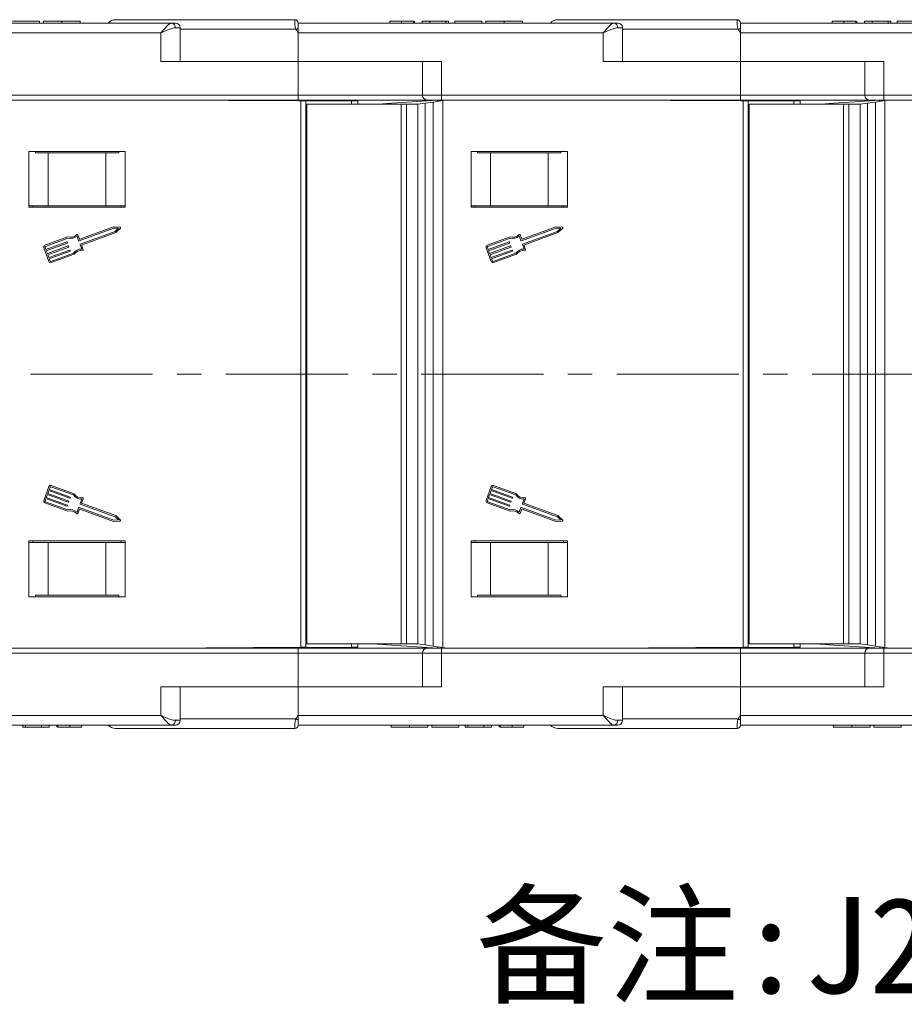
# Model space of a CAD drawing. Header units: millimetres. Extents: x 2471 to 3393, y -390 to 262.
# Tile 16 of 49: x 3135 to 3227, y -264 to -162. Entities that reach past the tile are written whole.
import ezdxf

# ---------------------------------------------------------------- set-up
doc = ezdxf.new("R2010")
doc.units = ezdxf.units.MM
doc.linetypes.add('CENTERX2', pattern=[20.32, 12.7, -2.54, 2.54, -2.54])
doc.styles.add('样式 1', font='仿宋_GB2312.ttf', dxfattribs={"width": 0.8, "height": 6})

msp = doc.modelspace()

# ---------------------------------------------------------------- linework, layer by layer
at = {"color": 7, "linetype": 'Continuous', "lineweight": 15}
for p, q in [((3117.806, -162.131), (3150.656, -162.131)), ((3136.921, -161.931), (3134.101, -161.931)), ((3136.921, -161.931), (3136.921, -162.131)), ((3137.331, -161.931), (3137.331, -162.131)), ((3139.234, -161.931), (3139.234, -162.131)), ((3141.126, -161.931), (3141.126, -162.131)), ((3144.806, -161.781), (3163.456, -161.781)), ((3150.656, -162.131), (3151.038, -162.131)), ((3151.029, -162.631), (3151.538, -162.631)), ((3151.538, -166.131), (3151.538, -162.631)), ((3163.456, -161.781), (3163.456, -161.781)), ((3163.806, -162.131), (3163.806, -162.656)), ((3163.806, -162.131), (3196.656, -162.131)), ((3163.806, -162.656), (3163.806, -163.131)), ((3173.331, -161.931), (3173.331, -162.131)), ((3174.567, -161.931), (3174.567, -162.131)), ((3175.808, -161.931), (3175.808, -162.131)), ((3175.896, -161.931), (3175.896, -162.131)), ((3176.716, -161.931), (3176.716, -162.131)), ((3177.485, -161.931), (3176.716, -161.931)), ((3177.485, -161.931), (3177.485, -162.131)), ((3179.178, -161.931), (3177.485, -161.931)), ((3179.178, -161.931), (3179.178, -162.131)), ((3179.434, -161.931), (3179.178, -161.931)), ((3179.434, -161.931), (3179.434, -162.131)), ((3180.101, -161.931), (3180.101, -162.131)), ((3182.921, -161.931), (3180.101, -161.931)), ((3182.921, -161.931), (3182.921, -162.131)), ((3183.331, -161.931), (3183.331, -162.131)), ((3185.234, -161.931), (3185.234, -162.131)), ((3187.126, -161.931), (3187.126, -162.131)), ((3190.806, -161.781), (3209.456, -161.781)), ((3196.656, -162.131), (3197.038, -162.131)), ((3197.029, -162.631), (3197.538, -162.631)), ((3197.538, -166.131), (3197.538, -162.631)), ((3209.456, -161.781), (3209.456, -161.781)), ((3209.806, -162.131), (3209.806, -162.656)), ((3209.806, -162.131), (3242.656, -162.131)), ((3209.806, -162.656), (3209.806, -163.131)), ((3219.331, -161.931), (3219.331, -162.131)), ((3220.567, -161.931), (3220.567, -162.131)), ((3221.808, -161.931), (3221.808, -162.131)), ((3221.896, -161.931), (3221.896, -162.131)), ((3222.716, -161.931), (3222.716, -162.131)), ((3223.485, -161.931), (3222.716, -161.931)), ((3223.485, -161.931), (3223.485, -162.131)), ((3225.178, -161.931), (3223.485, -161.931)), ((3225.178, -161.931), (3225.178, -162.131)), ((3225.434, -161.931), (3225.178, -161.931)), ((3225.434, -161.931), (3225.434, -162.131)), ((3226.101, -161.931), (3226.101, -162.131)), ((3228.921, -161.931), (3226.101, -161.931)), ((3149.538, -163.131), (3117.806, -163.131)), ((3149.538, -166.131), (3149.538, -163.131)), ((3163.571, -162.781), (3151.538, -162.781)), ((3163.806, -163.131), (3163.806, -166.131)), ((3195.538, -163.131), (3163.806, -163.131)), ((3195.538, -166.131), (3195.538, -163.131)), ((3209.571, -162.781), (3197.538, -162.781)), ((3241.538, -163.131), (3209.806, -163.131)), ((3209.806, -163.131), (3209.806, -166.131)), ((3149.538, -166.131), (3163.806, -166.131)), ((3178.726, -166.131), (3163.806, -166.131)), ((3163.806, -166.131), (3163.806, -169.631)), ((3176.726, -166.131), (3176.726, -169.631)), ((3178.726, -166.131), (3178.726, -169.631)), ((3195.538, -166.131), (3209.806, -166.131)), ((3224.726, -166.131), (3209.806, -166.131)), ((3209.806, -166.131), (3209.806, -169.631)), ((3222.726, -166.131), (3222.726, -169.631)), ((3224.726, -166.131), (3224.726, -169.631)), ((3132.726, -169.631), (3163.806, -169.631)), ((3163.806, -169.631), (3163.806, -170.131)), ((3163.806, -169.631), (3176.726, -169.631)), ((3176.726, -169.631), (3178.726, -169.631)), ((3178.726, -169.631), (3209.806, -169.631)), ((3178.726, -169.631), (3178.726, -170.131)), ((3209.806, -169.631), (3209.806, -170.131)), ((3209.806, -169.631), (3222.726, -169.631)), ((3222.726, -169.631), (3224.726, -169.631)), ((3224.726, -169.631), (3255.806, -169.631)), ((3224.726, -169.631), (3224.726, -170.131)), ((3163.806, -170.131), (3132.726, -170.131)), ((3163.804, -170.201), (3149.306, -170.131)), ((3164.095, -170.228), (3149.306, -170.131)), ((3169.345, -170.228), (3163.804, -170.201)), ((3163.804, -170.226), (3163.804, -170.201)), ((3177.19, -170.131), (3163.806, -170.131)), ((3164.095, -198.631), (3164.095, -170.228)), ((3164.095, -170.228), (3164.595, -170.231)), ((3164.595, -170.231), (3164.595, -198.631)), ((3164.71, -170.581), (3164.71, -198.631)), ((3164.71, -170.581), (3174.511, -170.581)), ((3169.345, -170.228), (3170.003, -170.231)), ((3169.345, -170.581), (3169.345, -170.228)), ((3170.003, -170.231), (3170.003, -170.581)), ((3171.763, -170.581), (3172.039, -170.562)), ((3172.208, -170.55), (3172.039, -170.562)), ((3172.039, -170.562), (3172.039, -170.581)), ((3172.979, -170.497), (3172.208, -170.55)), ((3172.208, -170.581), (3172.208, -170.55)), ((3178.306, -170.131), (3172.979, -170.497)), ((3172.979, -170.497), (3172.979, -170.581)), ((3174.511, -170.581), (3174.511, -198.631)), ((3174.511, -170.581), (3175.071, -170.581)), ((3175.071, -170.581), (3175.071, -198.631)), ((3175.071, -170.581), (3176.239, -170.581)), ((3176.239, -170.581), (3177.027, -170.465)), ((3176.239, -170.581), (3176.239, -198.631)), ((3177.027, -170.465), (3177.849, -170.345)), ((3177.027, -170.465), (3177.027, -198.631)), ((3178.726, -170.131), (3177.226, -170.131)), ((3177.849, -170.345), (3178.834, -170.2)), ((3177.849, -198.631), (3177.849, -170.345)), ((3178.306, -170.278), (3178.306, -170.131)), ((3209.806, -170.131), (3178.726, -170.131)), ((3179.306, -170.131), (3178.834, -170.2)), ((3178.834, -170.2), (3178.834, -198.631)), ((3209.804, -170.201), (3195.306, -170.131)), ((3210.095, -170.228), (3195.306, -170.131)), ((3215.345, -170.228), (3209.804, -170.201)), ((3209.804, -170.226), (3209.804, -170.201)), ((3223.19, -170.131), (3209.806, -170.131)), ((3210.095, -198.631), (3210.095, -170.228)), ((3210.095, -170.228), (3210.595, -170.231)), ((3210.595, -170.231), (3210.595, -198.631)), ((3210.71, -170.581), (3210.71, -198.631)), ((3210.71, -170.581), (3220.511, -170.581)), ((3215.345, -170.228), (3216.003, -170.231)), ((3215.345, -170.581), (3215.345, -170.228)), ((3216.003, -170.231), (3216.003, -170.581)), ((3217.763, -170.581), (3218.039, -170.562)), ((3218.208, -170.55), (3218.039, -170.562)), ((3218.039, -170.562), (3218.039, -170.581)), ((3218.979, -170.497), (3218.208, -170.55)), ((3218.208, -170.581), (3218.208, -170.55)), ((3224.306, -170.131), (3218.979, -170.497)), ((3218.979, -170.497), (3218.979, -170.581)), ((3220.511, -170.581), (3220.511, -198.631)), ((3220.511, -170.581), (3221.071, -170.581)), ((3221.071, -170.581), (3221.071, -198.631)), ((3221.071, -170.581), (3222.239, -170.581)), ((3222.239, -170.581), (3223.027, -170.465)), ((3222.239, -170.581), (3222.239, -198.631)), ((3223.027, -170.465), (3223.849, -170.345)), ((3223.027, -170.465), (3223.027, -198.631)), ((3224.726, -170.131), (3223.226, -170.131)), ((3223.849, -170.345), (3224.834, -170.2)), ((3223.849, -198.631), (3223.849, -170.345)), ((3224.306, -170.278), (3224.306, -170.131)), ((3255.806, -170.131), (3224.726, -170.131)), ((3225.306, -170.131), (3224.834, -170.2)), ((3224.834, -170.2), (3224.834, -198.631)), ((3145.806, -175.481), (3135.806, -175.481)), ((3135.806, -175.481), (3135.806, -181.281)), ((3136.472, -175.631), (3136.472, -175.481)), ((3137.806, -175.631), (3136.472, -175.631)), ((3137.806, -181.131), (3137.806, -175.631)), ((3143.806, -175.631), (3137.806, -175.631)), ((3143.806, -181.131), (3143.806, -175.631)), ((3145.139, -175.631), (3143.806, -175.631)), ((3145.139, -175.481), (3145.139, -175.631)), ((3145.806, -181.281), (3145.806, -175.481)), ((3191.806, -175.481), (3181.806, -175.481)), ((3181.806, -175.481), (3181.806, -181.281)), ((3182.472, -175.631), (3182.472, -175.481)), ((3183.806, -175.631), (3182.472, -175.631)), ((3183.806, -181.131), (3183.806, -175.631)), ((3189.806, -175.631), (3183.806, -175.631)), ((3189.806, -181.131), (3189.806, -175.631)), ((3191.139, -175.631), (3189.806, -175.631)), ((3191.139, -175.481), (3191.139, -175.631)), ((3191.806, -181.281), (3191.806, -175.481)), ((3137.806, -181.131), (3135.806, -181.131)), ((3136.206, -181.131), (3136.206, -181.281)), ((3143.806, -181.131), (3137.806, -181.131)), ((3145.806, -181.131), (3143.806, -181.131)), ((3145.406, -181.131), (3145.406, -181.281)), ((3183.806, -181.131), (3181.806, -181.131)), ((3182.206, -181.131), (3182.206, -181.281)), ((3189.806, -181.131), (3183.806, -181.131)), ((3191.806, -181.131), (3189.806, -181.131)), ((3191.406, -181.131), (3191.406, -181.281)), ((3135.806, -181.281), (3145.806, -181.281)), ((3181.806, -181.281), (3191.806, -181.281)), ((3141.051, -184.581), (3140.893, -184.147)), ((3144.629, -183.443), (3141.016, -184.763)), ((3144.609, -183.315), (3141.092, -184.6)), ((3141.148, -185.123), (3144.76, -183.803)), ((3141.281, -185.21), (3144.828, -183.914)), ((3145.274, -183.349), (3144.609, -183.315)), ((3145.118, -183.469), (3144.629, -183.443)), ((3144.76, -183.803), (3145.118, -183.469)), ((3144.828, -183.914), (3145.315, -183.459)), ((3187.051, -184.581), (3186.893, -184.147)), ((3190.629, -183.443), (3187.016, -184.763)), ((3190.609, -183.315), (3187.092, -184.6)), ((3187.148, -185.123), (3190.76, -183.803)), ((3187.281, -185.21), (3190.828, -183.914)), ((3191.274, -183.349), (3190.609, -183.315)), ((3191.118, -183.469), (3190.629, -183.443)), ((3190.76, -183.803), (3191.118, -183.469)), ((3190.828, -183.914), (3191.315, -183.459)), ((3139.852, -184.373), (3137.474, -185.242)), ((3139.858, -184.507), (3137.518, -185.362)), ((3137.567, -185.684), (3139.741, -184.889)), ((3139.785, -185.009), (3137.611, -185.804)), ((3139.782, -184.909), (3139.804, -184.968)), ((3140.975, -184.744), (3140.806, -184.281)), ((3141.298, -185.628), (3141.129, -185.164)), ((3141.451, -185.674), (3141.281, -185.21)), ((3185.852, -184.373), (3183.474, -185.242)), ((3185.858, -184.507), (3183.518, -185.362)), ((3183.567, -185.684), (3185.741, -184.889)), ((3185.785, -185.009), (3183.611, -185.804)), ((3185.782, -184.909), (3185.804, -184.968)), ((3186.975, -184.744), (3186.806, -184.281)), ((3187.298, -185.628), (3187.129, -185.164)), ((3187.451, -185.674), (3187.281, -185.21)), ((3137.36, -185.488), (3137.886, -186.927)), ((3137.48, -185.444), (3137.567, -185.684)), ((3137.611, -185.804), (3137.721, -186.103)), ((3137.721, -186.103), (3139.894, -185.309)), ((3139.938, -185.429), (3137.764, -186.223)), ((3137.764, -186.223), (3137.874, -186.523)), ((3137.874, -186.523), (3140.048, -185.729)), ((3140.091, -185.849), (3137.918, -186.643)), ((3138.087, -186.921), (3140.428, -186.066)), ((3138.131, -187.041), (3140.509, -186.172)), ((3139.935, -185.328), (3139.957, -185.388)), ((3140.088, -185.748), (3140.11, -185.808)), ((3183.36, -185.488), (3183.886, -186.927)), ((3183.48, -185.444), (3183.567, -185.684)), ((3183.611, -185.804), (3183.721, -186.103)), ((3183.721, -186.103), (3185.894, -185.309)), ((3185.938, -185.429), (3183.764, -186.223)), ((3183.764, -186.223), (3183.874, -186.523)), ((3183.874, -186.523), (3186.048, -185.729)), ((3186.091, -185.849), (3183.918, -186.643)), ((3184.087, -186.921), (3186.428, -186.066)), ((3184.131, -187.041), (3186.509, -186.172)), ((3185.935, -185.328), (3185.957, -185.388)), ((3186.088, -185.748), (3186.11, -185.808)), ((3137.918, -186.643), (3138.005, -186.883)), ((3183.918, -186.643), (3184.005, -186.883)), ((3164.095, -227.034), (3164.095, -198.631)), ((3164.595, -198.631), (3164.595, -227.031)), ((3164.71, -198.631), (3164.71, -226.681)), ((3174.511, -198.631), (3174.511, -226.681)), ((3175.071, -198.631), (3175.071, -226.681)), ((3176.239, -198.631), (3176.239, -226.681)), ((3177.027, -198.631), (3177.027, -226.796)), ((3177.849, -226.917), (3177.849, -198.631)), ((3178.834, -198.631), (3178.834, -227.062)), ((3210.095, -227.034), (3210.095, -198.631)), ((3210.595, -198.631), (3210.595, -227.031)), ((3210.71, -198.631), (3210.71, -226.681)), ((3220.511, -198.631), (3220.511, -226.681)), ((3221.071, -198.631), (3221.071, -226.681)), ((3222.239, -198.631), (3222.239, -226.681)), ((3223.027, -198.631), (3223.027, -226.796)), ((3223.849, -226.917), (3223.849, -198.631)), ((3224.834, -198.631), (3224.834, -227.062)), ((3137.886, -210.335), (3137.36, -211.774)), ((3137.874, -210.739), (3137.764, -211.038)), ((3140.048, -211.533), (3137.874, -210.739)), ((3138.005, -210.379), (3137.918, -210.619)), ((3137.918, -210.619), (3140.091, -211.413)), ((3140.428, -211.196), (3138.087, -210.341)), ((3140.509, -211.09), (3138.131, -210.221)), ((3183.886, -210.335), (3183.36, -211.774)), ((3183.874, -210.739), (3183.764, -211.038)), ((3186.048, -211.533), (3183.874, -210.739)), ((3184.005, -210.379), (3183.918, -210.619)), ((3183.918, -210.619), (3186.091, -211.413)), ((3186.428, -211.196), (3184.087, -210.341)), ((3186.509, -211.09), (3184.131, -210.221)), ((3137.567, -211.578), (3137.48, -211.818)), ((3137.518, -211.9), (3139.858, -212.755)), ((3139.741, -212.372), (3137.567, -211.578)), ((3137.721, -211.158), (3137.611, -211.458)), ((3137.611, -211.458), (3139.785, -212.252)), ((3139.894, -211.952), (3137.721, -211.158)), ((3137.764, -211.038), (3139.938, -211.833)), ((3139.957, -211.873), (3139.935, -211.933)), ((3140.11, -211.454), (3140.088, -211.514)), ((3141.129, -212.098), (3141.298, -211.634)), ((3141.281, -212.051), (3141.451, -211.588)), ((3183.567, -211.578), (3183.48, -211.818)), ((3183.518, -211.9), (3185.858, -212.755)), ((3185.741, -212.372), (3183.567, -211.578)), ((3183.721, -211.158), (3183.611, -211.458)), ((3183.611, -211.458), (3185.785, -212.252)), ((3185.894, -211.952), (3183.721, -211.158)), ((3183.764, -211.038), (3185.938, -211.833)), ((3185.957, -211.873), (3185.935, -211.933)), ((3186.11, -211.454), (3186.088, -211.514)), ((3187.129, -212.098), (3187.298, -211.634)), ((3187.281, -212.051), (3187.451, -211.588)), ((3137.474, -212.02), (3139.852, -212.889)), ((3139.804, -212.293), (3139.782, -212.353)), ((3140.806, -212.981), (3140.975, -212.517)), ((3140.893, -213.115), (3141.051, -212.681)), ((3141.016, -212.498), (3144.629, -213.818)), ((3141.092, -212.662), (3144.609, -213.947)), ((3144.76, -213.458), (3141.148, -212.138)), ((3144.828, -213.347), (3141.281, -212.051)), ((3183.474, -212.02), (3185.852, -212.889)), ((3185.804, -212.293), (3185.782, -212.353)), ((3186.806, -212.981), (3186.975, -212.517)), ((3186.893, -213.115), (3187.051, -212.681)), ((3187.016, -212.498), (3190.629, -213.818)), ((3187.092, -212.662), (3190.609, -213.947)), ((3190.76, -213.458), (3187.148, -212.138)), ((3190.828, -213.347), (3187.281, -212.051)), ((3144.609, -213.947), (3145.274, -213.913)), ((3144.629, -213.818), (3145.118, -213.793)), ((3145.118, -213.793), (3144.76, -213.458)), ((3145.315, -213.802), (3144.828, -213.347)), ((3190.609, -213.947), (3191.274, -213.913)), ((3190.629, -213.818), (3191.118, -213.793)), ((3191.118, -213.793), (3190.76, -213.458)), ((3191.315, -213.802), (3190.828, -213.347)), ((3145.806, -215.981), (3135.806, -215.981)), ((3135.806, -215.981), (3135.806, -221.781)), ((3136.206, -215.981), (3136.206, -216.131)), ((3145.406, -215.981), (3145.406, -216.131)), ((3145.806, -221.781), (3145.806, -215.981)), ((3191.806, -215.981), (3181.806, -215.981)), ((3181.806, -215.981), (3181.806, -221.781)), ((3182.206, -215.981), (3182.206, -216.131)), ((3191.406, -215.981), (3191.406, -216.131)), ((3191.806, -221.781), (3191.806, -215.981)), ((3137.806, -216.131), (3135.806, -216.131)), ((3137.806, -216.131), (3137.806, -221.631)), ((3143.806, -216.131), (3137.806, -216.131)), ((3143.806, -216.131), (3143.806, -221.631)), ((3145.806, -216.131), (3143.806, -216.131)), ((3183.806, -216.131), (3181.806, -216.131)), ((3183.806, -216.131), (3183.806, -221.631)), ((3189.806, -216.131), (3183.806, -216.131)), ((3189.806, -216.131), (3189.806, -221.631)), ((3191.806, -216.131), (3189.806, -216.131)), ((3135.806, -221.781), (3145.806, -221.781)), ((3136.472, -221.631), (3136.472, -221.781)), ((3137.806, -221.631), (3136.472, -221.631)), ((3143.806, -221.631), (3137.806, -221.631)), ((3145.139, -221.631), (3143.806, -221.631)), ((3145.139, -221.781), (3145.139, -221.631)), ((3181.806, -221.781), (3191.806, -221.781)), ((3182.472, -221.631), (3182.472, -221.781)), ((3183.806, -221.631), (3182.472, -221.631)), ((3189.806, -221.631), (3183.806, -221.631)), ((3191.139, -221.631), (3189.806, -221.631)), ((3191.139, -221.781), (3191.139, -221.631)), ((3163.806, -227.131), (3132.726, -227.131)), ((3149.306, -227.131), (3164.095, -227.034)), ((3149.306, -227.131), (3163.804, -227.061)), ((3163.804, -227.061), (3169.345, -227.034)), ((3163.804, -227.061), (3163.804, -227.036)), ((3163.806, -227.631), (3163.806, -227.131)), ((3177.19, -227.131), (3163.806, -227.131)), ((3164.595, -227.031), (3164.095, -227.034)), ((3174.511, -226.681), (3164.71, -226.681)), ((3169.345, -227.034), (3169.345, -226.681)), ((3170.003, -227.031), (3169.345, -227.034)), ((3170.003, -226.681), (3170.003, -227.031)), ((3172.039, -226.7), (3171.763, -226.681)), ((3172.039, -226.681), (3172.039, -226.7)), ((3172.039, -226.7), (3172.208, -226.711)), ((3172.208, -226.711), (3172.208, -226.681)), ((3172.208, -226.711), (3172.979, -226.764)), ((3172.979, -226.681), (3172.979, -226.764)), ((3172.979, -226.764), (3178.306, -227.131)), ((3175.071, -226.681), (3174.511, -226.681)), ((3176.239, -226.681), (3175.071, -226.681)), ((3177.027, -226.796), (3176.239, -226.681)), ((3177.849, -226.917), (3177.027, -226.796)), ((3178.726, -227.131), (3177.226, -227.131)), ((3178.834, -227.062), (3177.849, -226.917)), ((3178.306, -227.131), (3178.306, -226.984)), ((3209.806, -227.131), (3178.726, -227.131)), ((3178.726, -227.631), (3178.726, -227.131)), ((3178.834, -227.062), (3179.306, -227.131)), ((3195.306, -227.131), (3210.095, -227.034)), ((3195.306, -227.131), (3209.804, -227.061)), ((3209.804, -227.061), (3215.345, -227.034)), ((3209.804, -227.061), (3209.804, -227.036)), ((3223.19, -227.131), (3209.806, -227.131)), ((3209.806, -227.631), (3209.806, -227.131)), ((3210.595, -227.031), (3210.095, -227.034)), ((3220.511, -226.681), (3210.71, -226.681)), ((3215.345, -227.034), (3215.345, -226.681)), ((3216.003, -227.031), (3215.345, -227.034)), ((3216.003, -226.681), (3216.003, -227.031)), ((3218.039, -226.7), (3217.763, -226.681)), ((3218.039, -226.681), (3218.039, -226.7)), ((3218.039, -226.7), (3218.208, -226.711)), ((3218.208, -226.711), (3218.208, -226.681)), ((3218.208, -226.711), (3218.979, -226.764)), ((3218.979, -226.681), (3218.979, -226.764)), ((3218.979, -226.764), (3224.306, -227.131)), ((3221.071, -226.681), (3220.511, -226.681)), ((3222.239, -226.681), (3221.071, -226.681)), ((3223.027, -226.796), (3222.239, -226.681)), ((3223.849, -226.917), (3223.027, -226.796)), ((3224.726, -227.131), (3223.226, -227.131)), ((3224.834, -227.062), (3223.849, -226.917)), ((3224.306, -227.131), (3224.306, -226.984)), ((3255.806, -227.131), (3224.726, -227.131)), ((3224.726, -227.631), (3224.726, -227.131)), ((3224.834, -227.062), (3225.306, -227.131)), ((3132.726, -227.631), (3163.806, -227.631)), ((3163.806, -231.131), (3163.806, -227.631)), ((3163.806, -227.631), (3176.726, -227.631)), ((3176.726, -227.631), (3176.726, -231.131)), ((3176.726, -227.631), (3178.726, -227.631)), ((3178.726, -227.631), (3209.806, -227.631)), ((3178.726, -231.131), (3178.726, -227.631)), ((3209.806, -231.131), (3209.806, -227.631)), ((3209.806, -227.631), (3222.726, -227.631)), ((3222.726, -227.631), (3222.726, -231.131)), ((3222.726, -227.631), (3224.726, -227.631)), ((3224.726, -227.631), (3255.806, -227.631)), ((3224.726, -231.131), (3224.726, -227.631)), ((3149.538, -231.131), (3149.538, -234.131)), ((3149.538, -231.131), (3163.806, -231.131)), ((3151.538, -234.631), (3151.538, -231.131)), ((3163.806, -234.131), (3163.806, -231.131)), ((3178.726, -231.131), (3163.806, -231.131)), ((3195.538, -231.131), (3195.538, -234.131)), ((3195.538, -231.131), (3209.806, -231.131)), ((3197.538, -234.631), (3197.538, -231.131)), ((3209.806, -234.131), (3209.806, -231.131)), ((3224.726, -231.131), (3209.806, -231.131)), ((3149.538, -234.131), (3117.806, -234.131)), ((3195.538, -234.131), (3163.806, -234.131)), ((3163.806, -234.606), (3163.806, -234.131)), ((3241.538, -234.131), (3209.806, -234.131)), ((3209.806, -234.606), (3209.806, -234.131)), ((3117.806, -235.131), (3150.656, -235.131)), ((3135.178, -235.331), (3135.178, -235.131)), ((3135.178, -235.331), (3135.434, -235.331)), ((3135.434, -235.331), (3135.434, -235.131)), ((3135.434, -235.331), (3137.126, -235.331)), ((3137.126, -235.331), (3137.126, -235.131)), ((3137.126, -235.331), (3137.896, -235.331)), ((3137.896, -235.331), (3137.896, -235.131)), ((3138.716, -235.331), (3138.716, -235.131)), ((3138.803, -235.331), (3138.803, -235.131)), ((3140.045, -235.331), (3140.045, -235.131)), ((3141.28, -235.331), (3141.28, -235.131)), ((3150.656, -235.131), (3151.038, -235.131)), ((3151.029, -234.631), (3151.538, -234.631)), ((3163.571, -234.481), (3151.538, -234.481)), ((3163.806, -235.131), (3163.806, -234.606)), ((3163.806, -235.131), (3196.656, -235.131)), ((3173.485, -235.331), (3173.485, -235.131)), ((3175.377, -235.331), (3175.377, -235.131)), ((3177.28, -235.331), (3177.28, -235.131)), ((3177.69, -235.331), (3177.69, -235.131)), ((3177.69, -235.331), (3180.511, -235.331)), ((3180.511, -235.331), (3180.511, -235.131)), ((3181.178, -235.331), (3181.178, -235.131)), ((3181.178, -235.331), (3181.434, -235.331)), ((3181.434, -235.331), (3181.434, -235.131)), ((3181.434, -235.331), (3183.126, -235.331)), ((3183.126, -235.331), (3183.126, -235.131)), ((3183.126, -235.331), (3183.896, -235.331)), ((3183.896, -235.331), (3183.896, -235.131)), ((3184.716, -235.331), (3184.716, -235.131)), ((3184.803, -235.331), (3184.803, -235.131)), ((3186.045, -235.331), (3186.045, -235.131)), ((3187.28, -235.331), (3187.28, -235.131)), ((3196.656, -235.131), (3197.038, -235.131)), ((3197.029, -234.631), (3197.538, -234.631)), ((3209.571, -234.481), (3197.538, -234.481)), ((3209.806, -235.131), (3209.806, -234.606)), ((3209.806, -235.131), (3242.656, -235.131)), ((3219.485, -235.331), (3219.485, -235.131)), ((3221.377, -235.331), (3221.377, -235.131)), ((3223.28, -235.331), (3223.28, -235.131)), ((3223.69, -235.331), (3223.69, -235.131)), ((3223.69, -235.331), (3226.511, -235.331)), ((3226.511, -235.331), (3226.511, -235.131)), ((3144.806, -235.481), (3163.456, -235.481)), ((3163.456, -235.481), (3163.456, -235.481)), ((3190.806, -235.481), (3209.456, -235.481)), ((3209.456, -235.481), (3209.456, -235.481))]:
    msp.add_line(p, q, dxfattribs=at)
at = {"color": 1, "linetype": 'CENTERX2', "lineweight": 13}
msp.add_line((3311.23, -198.631), (2760.568, -198.631), dxfattribs=at)
at = {"color": 7, "linetype": 'Continuous', "lineweight": 15}
for centre, radius, start, end in [((3144.806, -162.781), 1, 90, 139.4584), ((3150.581, -162.575), 0.451, 352.91865, 80.4798), ((3151.038, -162.631), 0.5, 0, 90), ((3163.456, -162.131), 0.35, 0.00166, 90.00559), ((3163.456, -162.131), 0.35, 0, 90), ((3184.911, -202.677), 45.245, 117.80537, 118.14247), ((3190.806, -162.781), 1, 90, 139.4584), ((3196.581, -162.575), 0.451, 352.91865, 80.4798), ((3197.038, -162.631), 0.5, 0, 90), ((3209.456, -162.131), 0.35, 0.00166, 90.00559), ((3209.456, -162.131), 0.35, 0, 90), ((3230.911, -202.677), 45.245, 117.80537, 118.14247), ((3177.226, -169.631), 0.5, 180, 270), ((3223.226, -169.631), 0.5, 180, 270), ((3140.109, -183.46), 0.949, 254.2528, 315.58546), ((3140.833, -184.169), 0.0638, 20.07046, 135.58546), ((3145.271, -183.413), 0.0638, 313.09192, 87.049), ((3186.109, -183.46), 0.949, 254.2528, 315.58546), ((3186.833, -184.169), 0.0638, 20.07046, 135.58546), ((3191.271, -183.413), 0.0638, 313.09192, 87.049), ((3137.54, -185.422), 0.192, 110.07046, 200.07046), ((3139.752, -184.919), 0.0319, 20.07046, 110.07046), ((3139.774, -184.979), 0.0319, 290.07046, 20.07046), ((3140.109, -183.46), 1.076, 256.51116, 310.30711), ((3141.005, -184.733), 0.0319, 200.07046, 290.07046), ((3141.081, -184.57), 0.0319, 200.07046, 290.07046), ((3141.158, -185.153), 0.0319, 110.07046, 200.07046), ((3183.54, -185.422), 0.192, 110.07046, 200.07046), ((3185.752, -184.919), 0.0319, 20.07046, 110.07046), ((3185.774, -184.979), 0.0319, 290.07046, 20.07046), ((3186.109, -183.46), 1.076, 256.51116, 310.30711), ((3187.005, -184.733), 0.0319, 200.07046, 290.07046), ((3187.081, -184.57), 0.0319, 200.07046, 290.07046), ((3187.158, -185.153), 0.0319, 110.07046, 200.07046), ((3137.54, -185.422), 0.0638, 110.07046, 200.07046), ((3139.905, -185.339), 0.0319, 20.07046, 110.07046), ((3139.927, -185.399), 0.0319, 290.07046, 20.07046), ((3140.058, -185.759), 0.0319, 20.07046, 110.07046), ((3140.08, -185.819), 0.0319, 290.07046, 20.07046), ((3141.295, -186.704), 1.076, 89.8338, 143.62975), ((3141.295, -186.704), 0.949, 84.55545, 145.88812), ((3141.391, -185.696), 0.0638, 264.55545, 20.07046), ((3183.54, -185.422), 0.0638, 110.07046, 200.07046), ((3185.905, -185.339), 0.0319, 20.07046, 110.07046), ((3185.927, -185.399), 0.0319, 290.07046, 20.07046), ((3186.058, -185.759), 0.0319, 20.07046, 110.07046), ((3186.08, -185.819), 0.0319, 290.07046, 20.07046), ((3187.295, -186.704), 1.076, 89.8338, 143.62975), ((3187.295, -186.704), 0.949, 84.55545, 145.88812), ((3187.391, -185.696), 0.0638, 264.55545, 20.07046), ((3138.065, -186.861), 0.192, 200.07046, 290.07046), ((3138.065, -186.861), 0.0638, 200.07046, 290.07046), ((3184.065, -186.861), 0.192, 200.07046, 290.07046), ((3184.065, -186.861), 0.0638, 200.07046, 290.07046), ((3138.065, -210.401), 0.192, 69.92954, 159.92954), ((3138.065, -210.401), 0.0638, 69.92954, 159.92954), ((3184.065, -210.401), 0.192, 69.92954, 159.92954), ((3184.065, -210.401), 0.0638, 69.92954, 159.92954), ((3137.54, -211.84), 0.192, 159.92954, 249.92954), ((3137.54, -211.84), 0.0638, 159.92954, 249.92954), ((3139.927, -211.862), 0.0319, 339.92954, 69.92954), ((3140.058, -211.503), 0.0319, 249.92954, 339.92954), ((3140.08, -211.443), 0.0319, 339.92954, 69.92954), ((3141.295, -210.558), 1.076, 216.37025, 270.1662), ((3141.295, -210.558), 0.949, 214.11188, 275.44455), ((3141.391, -211.566), 0.0638, 339.92954, 95.44455), ((3183.54, -211.84), 0.192, 159.92954, 249.92954), ((3183.54, -211.84), 0.0638, 159.92954, 249.92954), ((3185.927, -211.862), 0.0319, 339.92954, 69.92954), ((3186.058, -211.503), 0.0319, 249.92954, 339.92954), ((3186.08, -211.443), 0.0319, 339.92954, 69.92954), ((3187.295, -210.558), 1.076, 216.37025, 270.1662), ((3187.295, -210.558), 0.949, 214.11188, 275.44455), ((3187.391, -211.566), 0.0638, 339.92954, 95.44455), ((3139.752, -212.342), 0.0319, 249.92954, 339.92954), ((3139.774, -212.282), 0.0319, 339.92954, 69.92954), ((3140.109, -213.802), 0.949, 44.41454, 105.7472), ((3140.109, -213.802), 1.076, 49.69289, 103.48884), ((3139.905, -211.922), 0.0319, 249.92954, 339.92954), ((3141.005, -212.528), 0.0319, 69.92954, 159.92954), ((3141.081, -212.692), 0.0319, 69.92954, 159.92954), ((3141.158, -212.109), 0.0319, 159.92954, 249.92954), ((3185.752, -212.342), 0.0319, 249.92954, 339.92954), ((3185.774, -212.282), 0.0319, 339.92954, 69.92954), ((3186.109, -213.802), 0.949, 44.41454, 105.7472), ((3186.109, -213.802), 1.076, 49.69289, 103.48884), ((3185.905, -211.922), 0.0319, 249.92954, 339.92954), ((3187.005, -212.528), 0.0319, 69.92954, 159.92954), ((3187.081, -212.692), 0.0319, 69.92954, 159.92954), ((3187.158, -212.109), 0.0319, 159.92954, 249.92954), ((3140.833, -213.093), 0.0638, 224.41454, 339.92954), ((3145.271, -213.849), 0.0638, 272.951, 46.90808), ((3186.833, -213.093), 0.0638, 224.41454, 339.92954), ((3191.271, -213.849), 0.0638, 272.951, 46.90808), ((3177.226, -227.631), 0.5, 90, 180), ((3223.226, -227.631), 0.5, 90, 180), ((3144.806, -234.481), 1, 220.5416, 270), ((3150.581, -234.686), 0.451, 279.5202, 7.08135), ((3151.038, -234.631), 0.5, 270, 0), ((3163.456, -235.131), 0.35, 269.99441, 359.99834), ((3163.456, -235.131), 0.35, 270, 0), ((3184.911, -194.584), 45.245, 241.85753, 242.19463), ((3190.806, -234.481), 1, 220.5416, 270), ((3196.581, -234.686), 0.451, 279.5202, 7.08135), ((3197.038, -234.631), 0.5, 270, 0), ((3209.456, -235.131), 0.35, 269.99441, 359.99834), ((3209.456, -235.131), 0.35, 270, 0), ((3230.911, -194.584), 45.245, 241.85753, 242.19463)]:
    msp.add_arc(centre, radius, start, end, dxfattribs=at)
for points, knots in [([(3139.234, -161.931), (3138.939, -161.931), (3138.348, -161.931), (3137.685, -161.931), (3137.37, -161.931), (3137.344, -161.931), (3137.331, -161.931)], [0, 0, 0, 0, 0.2799425, 0.558704, 0.7790449, 1, 1, 1, 1]), ([(3141.126, -161.931), (3141.107, -161.931), (3141.067, -161.931), (3140.601, -161.931), (3139.93, -161.931), (3139.467, -161.931), (3139.234, -161.931)], [0, 0, 0, 0, 0.280551, 0.5594882, 0.779434, 1, 1, 1, 1]), ([(3150.656, -162.131), (3150.628, -162.134), (3150.572, -162.14), (3150.466, -162.192), (3150.338, -162.283), (3150.221, -162.387), (3150.064, -162.54), (3149.91, -162.706), (3149.744, -162.894), (3149.665, -162.985), (3149.619, -163.037), (3149.593, -163.067), (3149.57, -163.093), (3149.556, -163.11), (3149.548, -163.12), (3149.542, -163.126), (3149.54, -163.129), (3149.538, -163.131)], [0, 0, 0, 0, 0.1010295, 0.2049461, 0.3371683, 0.4742971, 0.5161999, 0.7436507, 0.8530899, 0.914248, 0.9321698, 0.9601369, 0.976545, 0.9861936, 0.994698, 0.9959318, 1, 1, 1, 1]), ([(3149.538, -163.131), (3149.541, -163.13), (3149.552, -163.125), (3149.59, -163.108), (3149.635, -163.089), (3149.893, -162.977), (3150.289, -162.811), (3150.743, -162.656), (3150.95, -162.638), (3151.029, -162.631)], [0, 0, 0, 0, 0.0050875, 0.0203691, 0.0708073, 0.0890863, 0.5003107, 0.809226, 1, 1, 1, 1]), ([(3163.571, -162.781), (3163.559, -162.744), (3163.523, -162.632), (3163.486, -162.421), (3163.461, -162.168), (3163.453, -161.946), (3163.454, -161.806), (3163.455, -161.789), (3163.456, -161.781)], [0, 0, 0, 0, 0.07361036, 0.22528134, 0.41271887, 0.61605406, 0.82678302, 1, 1, 1, 1]), ([(3174.567, -161.931), (3174.372, -161.931), (3173.983, -161.931), (3173.538, -161.931), (3173.355, -161.931), (3173.339, -161.931), (3173.331, -161.931)], [0, 0, 0, 0, 0.2802457, 0.5584161, 0.7788266, 1, 1, 1, 1]), ([(3175.808, -161.931), (3175.745, -161.931), (3175.62, -161.931), (3175.179, -161.931), (3174.799, -161.931), (3174.567, -161.931)], [0, 0, 0, 0, 0.2801216, 0.5603549, 1, 1, 1, 1]), ([(3185.234, -161.931), (3184.939, -161.931), (3184.348, -161.931), (3183.685, -161.931), (3183.37, -161.931), (3183.344, -161.931), (3183.331, -161.931)], [0, 0, 0, 0, 0.2799425, 0.558704, 0.7790449, 1, 1, 1, 1]), ([(3187.126, -161.931), (3187.107, -161.931), (3187.067, -161.931), (3186.601, -161.931), (3185.93, -161.931), (3185.467, -161.931), (3185.234, -161.931)], [0, 0, 0, 0, 0.280551, 0.5594882, 0.779434, 1, 1, 1, 1]), ([(3196.656, -162.131), (3196.628, -162.134), (3196.572, -162.14), (3196.466, -162.192), (3196.338, -162.283), (3196.221, -162.387), (3196.064, -162.54), (3195.91, -162.706), (3195.744, -162.894), (3195.665, -162.985), (3195.619, -163.037), (3195.593, -163.067), (3195.57, -163.093), (3195.556, -163.11), (3195.548, -163.12), (3195.542, -163.126), (3195.54, -163.129), (3195.538, -163.131)], [0, 0, 0, 0, 0.1010295, 0.2049461, 0.3371683, 0.4742971, 0.5161999, 0.7436507, 0.8530899, 0.914248, 0.9321698, 0.9601369, 0.976545, 0.9861936, 0.994698, 0.9959318, 1, 1, 1, 1]), ([(3195.538, -163.131), (3195.541, -163.13), (3195.552, -163.125), (3195.59, -163.108), (3195.635, -163.089), (3195.893, -162.977), (3196.289, -162.811), (3196.743, -162.656), (3196.95, -162.638), (3197.029, -162.631)], [0, 0, 0, 0, 0.0050875, 0.0203691, 0.0708073, 0.0890863, 0.5003107, 0.809226, 1, 1, 1, 1]), ([(3209.571, -162.781), (3209.559, -162.744), (3209.523, -162.632), (3209.486, -162.421), (3209.461, -162.168), (3209.453, -161.946), (3209.454, -161.806), (3209.455, -161.789), (3209.456, -161.781)], [0, 0, 0, 0, 0.07361036, 0.22528134, 0.41271887, 0.61605406, 0.82678302, 1, 1, 1, 1]), ([(3220.567, -161.931), (3220.372, -161.931), (3219.983, -161.931), (3219.538, -161.931), (3219.355, -161.931), (3219.339, -161.931), (3219.331, -161.931)], [0, 0, 0, 0, 0.2802457, 0.5584161, 0.7788266, 1, 1, 1, 1]), ([(3221.808, -161.931), (3221.745, -161.931), (3221.62, -161.931), (3221.179, -161.931), (3220.799, -161.931), (3220.567, -161.931)], [0, 0, 0, 0, 0.2801216, 0.5603549, 1, 1, 1, 1]), ([(3163.806, -163.131), (3163.805, -163.129), (3163.736, -163.036), (3163.651, -162.923), (3163.583, -162.802), (3163.571, -162.781)], [0, 0, 0, 0, 0.0120871, 0.8246302, 1, 1, 1, 1]), ([(3209.806, -163.131), (3209.805, -163.129), (3209.736, -163.036), (3209.651, -162.923), (3209.583, -162.802), (3209.571, -162.781)], [0, 0, 0, 0, 0.0120871, 0.8246302, 1, 1, 1, 1]), ([(3149.538, -234.131), (3149.541, -234.132), (3149.552, -234.137), (3149.59, -234.153), (3149.635, -234.173), (3149.893, -234.284), (3150.289, -234.451), (3150.743, -234.606), (3150.95, -234.624), (3151.029, -234.631)], [0, 0, 0, 0, 0.00508751, 0.02036912, 0.07080725, 0.08908627, 0.50031067, 0.809226, 1, 1, 1, 1]), ([(3150.656, -235.131), (3150.628, -235.128), (3150.572, -235.121), (3150.466, -235.069), (3150.338, -234.978), (3150.221, -234.874), (3150.064, -234.721), (3149.91, -234.555), (3149.744, -234.368), (3149.665, -234.277), (3149.619, -234.225), (3149.593, -234.195), (3149.57, -234.168), (3149.556, -234.152), (3149.548, -234.142), (3149.542, -234.135), (3149.54, -234.133), (3149.538, -234.131)], [0, 0, 0, 0, 0.10102949, 0.20494614, 0.33716829, 0.47429709, 0.5161999, 0.74365074, 0.85308987, 0.91424801, 0.93216977, 0.96013693, 0.97654495, 0.98619361, 0.99469798, 0.99593178, 1, 1, 1, 1]), ([(3163.806, -234.131), (3163.805, -234.132), (3163.736, -234.225), (3163.651, -234.338), (3163.583, -234.459), (3163.571, -234.481)], [0, 0, 0, 0, 0.0120871, 0.8246302, 1, 1, 1, 1]), ([(3195.538, -234.131), (3195.541, -234.132), (3195.552, -234.137), (3195.59, -234.153), (3195.635, -234.173), (3195.893, -234.284), (3196.289, -234.451), (3196.743, -234.606), (3196.95, -234.624), (3197.029, -234.631)], [0, 0, 0, 0, 0.00508751, 0.02036912, 0.07080725, 0.08908627, 0.50031067, 0.809226, 1, 1, 1, 1]), ([(3196.656, -235.131), (3196.628, -235.128), (3196.572, -235.121), (3196.466, -235.069), (3196.338, -234.978), (3196.221, -234.874), (3196.064, -234.721), (3195.91, -234.555), (3195.744, -234.368), (3195.665, -234.277), (3195.619, -234.225), (3195.593, -234.195), (3195.57, -234.168), (3195.556, -234.152), (3195.548, -234.142), (3195.542, -234.135), (3195.54, -234.133), (3195.538, -234.131)], [0, 0, 0, 0, 0.10102949, 0.20494614, 0.33716829, 0.47429709, 0.5161999, 0.74365074, 0.85308987, 0.91424801, 0.93216977, 0.96013693, 0.97654495, 0.98619361, 0.99469798, 0.99593178, 1, 1, 1, 1]), ([(3209.806, -234.131), (3209.805, -234.132), (3209.736, -234.225), (3209.651, -234.338), (3209.583, -234.459), (3209.571, -234.481)], [0, 0, 0, 0, 0.0120871, 0.8246302, 1, 1, 1, 1]), ([(3138.803, -235.331), (3138.866, -235.331), (3138.992, -235.331), (3139.433, -235.331), (3139.813, -235.331), (3140.045, -235.331)], [0, 0, 0, 0, 0.28012164, 0.5603549, 1, 1, 1, 1]), ([(3140.045, -235.331), (3140.24, -235.331), (3140.628, -235.331), (3141.073, -235.331), (3141.257, -235.331), (3141.272, -235.331), (3141.28, -235.331)], [0, 0, 0, 0, 0.2802457, 0.5584161, 0.7788266, 1, 1, 1, 1]), ([(3163.571, -234.481), (3163.559, -234.518), (3163.523, -234.63), (3163.486, -234.84), (3163.461, -235.094), (3163.453, -235.316), (3163.454, -235.456), (3163.455, -235.473), (3163.456, -235.481)], [0, 0, 0, 0, 0.0736104, 0.2252813, 0.4127189, 0.6160541, 0.826783, 1, 1, 1, 1]), ([(3173.485, -235.331), (3173.505, -235.331), (3173.544, -235.331), (3174.01, -235.331), (3174.681, -235.331), (3175.145, -235.331), (3175.377, -235.331)], [0, 0, 0, 0, 0.280551, 0.5594882, 0.779434, 1, 1, 1, 1]), ([(3175.377, -235.331), (3175.673, -235.331), (3176.263, -235.331), (3176.926, -235.331), (3177.242, -235.331), (3177.267, -235.331), (3177.28, -235.331)], [0, 0, 0, 0, 0.2799425, 0.558704, 0.7790449, 1, 1, 1, 1]), ([(3184.803, -235.331), (3184.866, -235.331), (3184.992, -235.331), (3185.433, -235.331), (3185.813, -235.331), (3186.045, -235.331)], [0, 0, 0, 0, 0.28012164, 0.5603549, 1, 1, 1, 1]), ([(3186.045, -235.331), (3186.24, -235.331), (3186.628, -235.331), (3187.073, -235.331), (3187.257, -235.331), (3187.272, -235.331), (3187.28, -235.331)], [0, 0, 0, 0, 0.2802457, 0.5584161, 0.7788266, 1, 1, 1, 1]), ([(3209.571, -234.481), (3209.559, -234.518), (3209.523, -234.63), (3209.486, -234.84), (3209.461, -235.094), (3209.453, -235.316), (3209.454, -235.456), (3209.455, -235.473), (3209.456, -235.481)], [0, 0, 0, 0, 0.0736104, 0.2252813, 0.4127189, 0.6160541, 0.826783, 1, 1, 1, 1]), ([(3219.485, -235.331), (3219.505, -235.331), (3219.544, -235.331), (3220.01, -235.331), (3220.681, -235.331), (3221.145, -235.331), (3221.377, -235.331)], [0, 0, 0, 0, 0.280551, 0.5594882, 0.779434, 1, 1, 1, 1]), ([(3221.377, -235.331), (3221.673, -235.331), (3222.263, -235.331), (3222.926, -235.331), (3223.242, -235.331), (3223.267, -235.331), (3223.28, -235.331)], [0, 0, 0, 0, 0.2799425, 0.558704, 0.7790449, 1, 1, 1, 1])]:
    msp.add_open_spline(points, degree=3, knots=knots, dxfattribs=at)

# ---------------------------------------------------------------- texts
at = {"color": 5, "lineweight": 9, "insert": (3103.023, -253.012), "char_height": 10, "attachment_point": 1, "style": '样式 1'}
msp.add_mtext_dynamic_manual_height_columns('{\\W5.8268;\\C7;  \\W1;备注:J25F.1.57S可选装斜接头。}', width=351.47686, gutter_width=30, heights=[0], dxfattribs=at)

doc.saveas('drawing.dxf')
